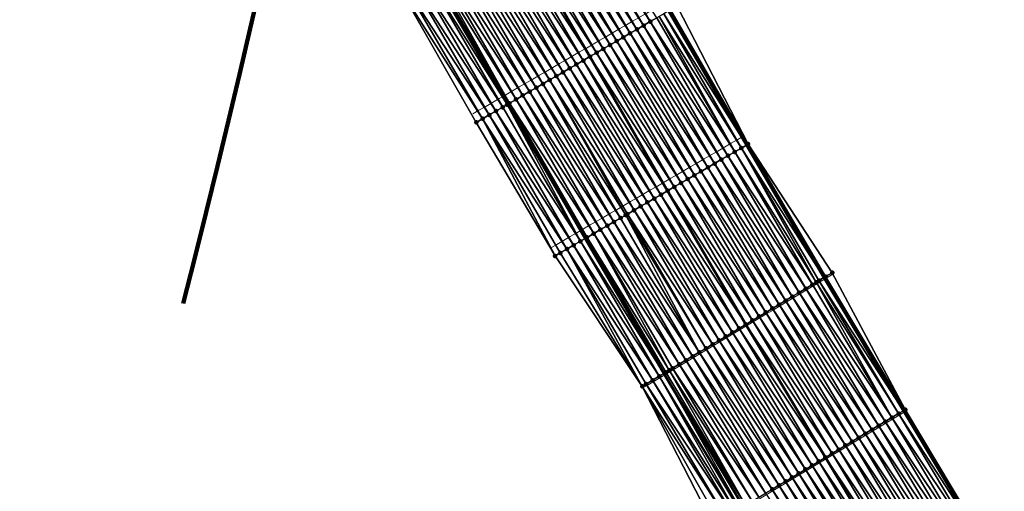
# Model space of a CAD drawing. Header units: feet. Extents: x 2007189 to 2022806, y 818621 to 837694.
# Tile 50 of 256: x 2013752 to 2013879, y 822150 to 822211. Entities that reach past the tile are written whole.
import ezdxf

# ---------------------------------------------------------------- set-up
doc = ezdxf.new("R2010")
doc.units = ezdxf.units.FT
doc.header["$MEASUREMENT"] = 0
for name, color, linetype, lineweight in [('EP_Travel Lane', 172, 'Continuous', 53), ('Notes', 102, 'Continuous', 100), ('Road Shots', 141, 'Continuous', 100), ('Road X-Section', 40, 'Continuous', 13), ('STRIPING', 60, 'Continuous', 53)]:
    doc.layers.add(name, color=color, linetype=linetype, lineweight=lineweight)
doc.layers.add('I-77-MM17-21_SB-Surface-Border', color=7, linetype='Continuous')
doc.layers.add('I-77-MM17-21_SB-Surface-TIN', color=7, linetype='Continuous')

msp = doc.modelspace()

# ---------------------------------------------------------------- linework, layer by layer
at = {"layer": 'EP_Travel Lane'}
for points in [[(2013776.09, 822315.85, 279.3), (2013785.92, 822298.47, 279.07), (2013795.77, 822281.06, 278.83), (2013805.59, 822263.91, 278.59), (2013815.74, 822246.68, 278.32), (2013825.88, 822229.44, 278.09), (2013835.97, 822212.07, 277.84), (2013846, 822194.76, 277.6), (2013856, 822177.67, 277.39), (2013866.26, 822160.5, 277.17), (2013876.53, 822143.34, 276.95), (2013886.83, 822126.27, 276.75), (2013897.18, 822109.16, 276.53), (2013907.5, 822092.23, 276.3), (2013918.06, 822075.24, 276.1), (2013928.61, 822058.25, 275.9), (2013939.14, 822041.19, 275.72), (2013949.63, 822024.16, 275.51), (2013960.09, 822007.25, 275.31), (2013970.72, 821990.31, 275.12), (2013981.35, 821973.36, 274.92), (2013992.04, 821956.65, 274.72), (2014002.85, 821939.82, 274.52)], [(2013755.18, 822304.07, 279.98), (2013765.04, 822286.64, 279.75), (2013774.89, 822269.24, 279.5), (2013784.92, 822251.73, 279.24), (2013795.06, 822234.49, 278.99), (2013805.19, 822217.25, 278.76), (2013815.2, 822200.03, 278.57), (2013825.23, 822182.72, 278.35), (2013835.38, 822165.32, 278.11), (2013845.59, 822148.13, 277.9), (2013855.8, 822130.93, 277.67), (2013866.15, 822113.76, 277.45), (2013876.5, 822096.65, 277.21), (2013886.97, 822079.46, 277.03), (2013897.53, 822062.48, 276.83), (2013908.08, 822045.49, 276.63), (2013918.56, 822028.5, 276.44), (2013929.05, 822011.48, 276.24), (2013939.62, 821994.4, 276.05), (2013950.25, 821977.46, 275.86), (2013960.87, 821960.51, 275.67), (2013971.72, 821943.57, 275.45), (2013982.53, 821926.75, 275.24)]]:
    msp.add_polyline3d(points, dxfattribs=at)
at = {"layer": 'I-77-MM17-21_SB-Surface-Border', "color": 3, "linetype": 'Continuous', "lineweight": -3}
for points in [[(2013776.32, 822315.97, 279.29), (2013787.88, 822299.58, 278.92), (2013796.46, 822281.45, 278.76), (2013806.68, 822264.55, 278.49), (2013816.82, 822247.32, 278.22), (2013827.83, 822230.59, 277.93), (2013837.07, 822212.7, 277.75), (2013846.23, 822194.89, 277.59), (2013857.08, 822178.31, 277.31), (2013866.49, 822160.64, 277.16), (2013876.76, 822143.48, 276.94), (2013887.91, 822126.93, 276.7), (2013898.26, 822109.81, 276.47), (2013909.42, 822093.42, 276.19), (2013919.13, 822075.91, 276.03), (2013930.53, 822059.45, 275.76), (2013941.07, 822042.37, 275.58), (2013951.55, 822025.34, 275.39), (2013962.01, 822008.45, 275.18), (2013971.79, 821990.98, 275.05), (2013981.57, 821973.5, 274.91), (2013992.26, 821956.79, 274.71), (2014003.08, 821939.97, 274.51)], [(2013968.43, 821941.45, 275.56), (2013957.58, 821958.44, 275.77), (2013946.45, 821975.07, 275.97), (2013936.1, 821992.19, 276.15), (2013925.03, 822009, 276.29), (2013915.37, 822026.54, 276.48), (2013903.98, 822042.94, 276.66), (2013893.3, 822059.85, 276.83), (2013882.79, 822076.86, 277.04), (2013872.13, 822094.01, 277.26), (2013861.66, 822111.04, 277.5), (2013852.34, 822128.86, 277.72), (2013841.73, 822145.81, 277.97), (2013832.58, 822163.64, 278.16), (2013821.34, 822180.47, 278.43), (2013811.18, 822197.69, 278.63), (2013801.33, 822214.98, 278.84), (2013791.22, 822232.23, 279.09), (2013781.25, 822249.57, 279.36), (2013771.44, 822267.28, 279.6), (2013763.97, 822286.03, 279.78), (2013752.3, 822302.44, 280.08)]]:
    msp.add_polyline3d(points, dxfattribs=at)
at = {"layer": 'I-77-MM17-21_SB-Surface-TIN', "color": 128, "linetype": 'Continuous', "lineweight": -3}
for points in [[(2013831.88, 822209.69, 278), (2013821.8, 822227.04, 278.23), (2013820.94, 822226.53, 278.26)], [(2013832.74, 822210.19, 277.97), (2013822.66, 822227.54, 278.2), (2013821.8, 822227.04, 278.23)], [(2013831.88, 822209.69, 278), (2013832.74, 822210.19, 277.97), (2013821.8, 822227.04, 278.23)], [(2013833.61, 822210.69, 277.94), (2013823.52, 822228.05, 278.17), (2013822.66, 822227.54, 278.2)], [(2013832.74, 822210.19, 277.97), (2013833.61, 822210.69, 277.94), (2013822.66, 822227.54, 278.2)], [(2013833.61, 822210.69, 277.94), (2013834.47, 822211.2, 277.91), (2013823.52, 822228.05, 278.17)], [(2013830.15, 822208.69, 278.06), (2013820.08, 822226.02, 278.29), (2013819.21, 822225.51, 278.32)], [(2013831.01, 822209.19, 278.03), (2013820.94, 822226.53, 278.26), (2013820.08, 822226.02, 278.29)], [(2013830.15, 822208.69, 278.06), (2013831.01, 822209.19, 278.03), (2013820.08, 822226.02, 278.29)], [(2013831.01, 822209.19, 278.03), (2013831.88, 822209.69, 278), (2013820.94, 822226.53, 278.26)], [(2013827.55, 822207.18, 278.15), (2013817.49, 822224.5, 278.37), (2013816.63, 822223.99, 278.4)], [(2013828.42, 822207.69, 278.12), (2013818.35, 822225.01, 278.34), (2013817.49, 822224.5, 278.37)], [(2013827.55, 822207.18, 278.15), (2013828.42, 822207.69, 278.12), (2013817.49, 822224.5, 278.37)], [(2013829.28, 822208.19, 278.09), (2013819.21, 822225.51, 278.32), (2013818.35, 822225.01, 278.34)], [(2013828.42, 822207.69, 278.12), (2013829.28, 822208.19, 278.09), (2013818.35, 822225.01, 278.34)], [(2013829.28, 822208.19, 278.09), (2013830.15, 822208.69, 278.06), (2013819.21, 822225.51, 278.32)], [(2013814.91, 822222.98, 278.46), (2013825.82, 822206.18, 278.2), (2013815.77, 822223.48, 278.42)], [(2013826.69, 822206.68, 278.18), (2013816.63, 822223.99, 278.4), (2013815.77, 822223.48, 278.42)], [(2013826.69, 822206.68, 278.18), (2013815.77, 822223.48, 278.42), (2013825.82, 822206.18, 278.2)], [(2013826.69, 822206.68, 278.18), (2013827.55, 822207.18, 278.15), (2013816.63, 822223.99, 278.4)], [(2013823.23, 822204.68, 278.3), (2013813.18, 822221.96, 278.52), (2013812.32, 822221.45, 278.55)], [(2013824.09, 822205.18, 278.27), (2013814.04, 822222.47, 278.49), (2013813.18, 822221.96, 278.52)], [(2013823.23, 822204.68, 278.3), (2013824.09, 822205.18, 278.27), (2013813.18, 822221.96, 278.52)], [(2013824.96, 822205.68, 278.23), (2013814.91, 822222.98, 278.46), (2013814.04, 822222.47, 278.49)], [(2013824.09, 822205.18, 278.27), (2013824.96, 822205.68, 278.23), (2013814.04, 822222.47, 278.49)], [(2013824.96, 822205.68, 278.23), (2013825.82, 822206.18, 278.2), (2013814.91, 822222.98, 278.46)], [(2013821.5, 822203.67, 278.36), (2013811.46, 822220.95, 278.57), (2013810.6, 822220.44, 278.61)], [(2013822.36, 822204.17, 278.33), (2013812.32, 822221.45, 278.55), (2013811.46, 822220.95, 278.57)], [(2013821.5, 822203.67, 278.36), (2013822.36, 822204.17, 278.33), (2013811.46, 822220.95, 278.57)], [(2013822.36, 822204.17, 278.33), (2013823.23, 822204.68, 278.3), (2013812.32, 822221.45, 278.55)], [(2013818.9, 822202.17, 278.45), (2013808.87, 822219.42, 278.66), (2013808.01, 822218.92, 278.69)], [(2013819.77, 822202.67, 278.42), (2013809.74, 822219.93, 278.64), (2013808.87, 822219.42, 278.66)], [(2013818.9, 822202.17, 278.45), (2013819.77, 822202.67, 278.42), (2013808.87, 822219.42, 278.66)], [(2013820.63, 822203.17, 278.39), (2013810.6, 822220.44, 278.61), (2013809.74, 822219.93, 278.64)], [(2013819.77, 822202.67, 278.42), (2013820.63, 822203.17, 278.39), (2013809.74, 822219.93, 278.64)], [(2013820.63, 822203.17, 278.39), (2013821.5, 822203.67, 278.36), (2013810.6, 822220.44, 278.61)], [(2013817.17, 822201.17, 278.5), (2013807.15, 822218.41, 278.71), (2013806.29, 822217.9, 278.74)], [(2013818.04, 822201.67, 278.47), (2013808.01, 822218.92, 278.69), (2013807.15, 822218.41, 278.71)], [(2013817.17, 822201.17, 278.5), (2013818.04, 822201.67, 278.47), (2013807.15, 822218.41, 278.71)], [(2013818.04, 822201.67, 278.47), (2013818.9, 822202.17, 278.45), (2013808.01, 822218.92, 278.69)], [(2013814.58, 822199.66, 278.58), (2013804.57, 822216.89, 278.77), (2013803.7, 822216.38, 278.79)], [(2013815.15, 822199.99, 278.57), (2013805.19, 822217.25, 278.76), (2013804.57, 822216.89, 278.77)], [(2013814.58, 822199.66, 278.58), (2013815.15, 822199.99, 278.57), (2013804.57, 822216.89, 278.77)], [(2013815.44, 822200.16, 278.56), (2013805.43, 822217.39, 278.75), (2013805.19, 822217.25, 278.76)], [(2013815.44, 822200.16, 278.56), (2013805.19, 822217.25, 278.76), (2013815.2, 822200.03, 278.57)], [(2013815.15, 822199.99, 278.57), (2013815.2, 822200.03, 278.57), (2013805.19, 822217.25, 278.76)], [(2013815.44, 822200.16, 278.56), (2013805.74, 822217.58, 278.75), (2013805.43, 822217.39, 278.75)], [(2013816.31, 822200.66, 278.53), (2013806.29, 822217.9, 278.74), (2013805.74, 822217.58, 278.75)], [(2013815.44, 822200.16, 278.56), (2013816.31, 822200.66, 278.53), (2013805.74, 822217.58, 278.75)], [(2013816.31, 822200.66, 278.53), (2013817.17, 822201.17, 278.5), (2013806.29, 822217.9, 278.74)], [(2013812.84, 822198.66, 278.6), (2013802.84, 822215.87, 278.81), (2013801.98, 822215.36, 278.82)], [(2013813.71, 822199.16, 278.59), (2013803.7, 822216.38, 278.79), (2013802.84, 822215.87, 278.81)], [(2013812.84, 822198.66, 278.6), (2013813.71, 822199.16, 278.59), (2013802.84, 822215.87, 278.81)], [(2013813.71, 822199.16, 278.59), (2013814.58, 822199.66, 278.58), (2013803.7, 822216.38, 278.79)], [(2013811.98, 822198.16, 278.61), (2013801.98, 822215.36, 278.82), (2013801.33, 822214.98, 278.84)], [(2013811.18, 822197.69, 278.63), (2013811.98, 822198.16, 278.61), (2013801.33, 822214.98, 278.84)], [(2013811.98, 822198.16, 278.61), (2013812.84, 822198.66, 278.6), (2013801.98, 822215.36, 278.82)], [(2013845.36, 822194.39, 277.65), (2013835.34, 822211.7, 277.88), (2013834.76, 822211.36, 277.9)], [(2013835.34, 822211.7, 277.88), (2013846, 822194.76, 277.6), (2013835.97, 822212.07, 277.84)], [(2013845.36, 822194.39, 277.65), (2013846, 822194.76, 277.6), (2013835.34, 822211.7, 277.88)], [(2013846.23, 822194.89, 277.59), (2013836.2, 822212.2, 277.83), (2013835.97, 822212.07, 277.84)], [(2013846.23, 822194.89, 277.59), (2013835.97, 822212.07, 277.84), (2013846, 822194.76, 277.6)], [(2013846.23, 822194.89, 277.59), (2013837.07, 822212.7, 277.75), (2013836.2, 822212.2, 277.83)], [(2013843.63, 822193.39, 277.71), (2013833.61, 822210.69, 277.94), (2013832.74, 822210.19, 277.97)], [(2013844.5, 822193.89, 277.68), (2013834.47, 822211.2, 277.91), (2013833.61, 822210.69, 277.94)], [(2013843.63, 822193.39, 277.71), (2013844.5, 822193.89, 277.68), (2013833.61, 822210.69, 277.94)], [(2013844.5, 822193.89, 277.68), (2013834.76, 822211.36, 277.9), (2013834.47, 822211.2, 277.91)], [(2013844.5, 822193.89, 277.68), (2013845.36, 822194.39, 277.65), (2013834.76, 822211.36, 277.9)], [(2013841.04, 822191.88, 277.8), (2013831.01, 822209.19, 278.03), (2013830.15, 822208.69, 278.06)], [(2013841.9, 822192.39, 277.77), (2013831.88, 822209.69, 278), (2013831.01, 822209.19, 278.03)], [(2013841.04, 822191.88, 277.8), (2013841.9, 822192.39, 277.77), (2013831.01, 822209.19, 278.03)], [(2013842.77, 822192.89, 277.74), (2013832.74, 822210.19, 277.97), (2013831.88, 822209.69, 278)], [(2013841.9, 822192.39, 277.77), (2013842.77, 822192.89, 277.74), (2013831.88, 822209.69, 278)], [(2013842.77, 822192.89, 277.74), (2013843.63, 822193.39, 277.71), (2013832.74, 822210.19, 277.97)], [(2013839.31, 822190.88, 277.86), (2013829.28, 822208.19, 278.09), (2013828.42, 822207.69, 278.12)], [(2013840.17, 822191.38, 277.83), (2013830.15, 822208.69, 278.06), (2013829.28, 822208.19, 278.09)], [(2013839.31, 822190.88, 277.86), (2013840.17, 822191.38, 277.83), (2013829.28, 822208.19, 278.09)], [(2013840.17, 822191.38, 277.83), (2013841.04, 822191.88, 277.8), (2013830.15, 822208.69, 278.06)], [(2013836.71, 822189.38, 277.95), (2013826.69, 822206.68, 278.18), (2013825.82, 822206.18, 278.2)], [(2013837.58, 822189.88, 277.92), (2013827.55, 822207.18, 278.15), (2013826.69, 822206.68, 278.18)], [(2013836.71, 822189.38, 277.95), (2013837.58, 822189.88, 277.92), (2013826.69, 822206.68, 278.18)], [(2013838.44, 822190.38, 277.89), (2013828.42, 822207.69, 278.12), (2013827.55, 822207.18, 278.15)], [(2013837.58, 822189.88, 277.92), (2013838.44, 822190.38, 277.89), (2013827.55, 822207.18, 278.15)], [(2013838.44, 822190.38, 277.89), (2013839.31, 822190.88, 277.86), (2013828.42, 822207.69, 278.12)], [(2013834.98, 822188.37, 278.01), (2013824.96, 822205.68, 278.23), (2013824.09, 822205.18, 278.27)], [(2013824.96, 822205.68, 278.23), (2013835.85, 822188.88, 277.98), (2013825.82, 822206.18, 278.2)], [(2013834.98, 822188.37, 278.01), (2013835.85, 822188.88, 277.98), (2013824.96, 822205.68, 278.23)], [(2013836.71, 822189.38, 277.95), (2013825.82, 822206.18, 278.2), (2013835.85, 822188.88, 277.98)], [(2013832.39, 822186.87, 278.1), (2013822.36, 822204.17, 278.33), (2013821.5, 822203.67, 278.36)], [(2013833.25, 822187.37, 278.07), (2013823.23, 822204.68, 278.3), (2013822.36, 822204.17, 278.33)], [(2013832.39, 822186.87, 278.1), (2013833.25, 822187.37, 278.07), (2013822.36, 822204.17, 278.33)], [(2013834.12, 822187.87, 278.04), (2013824.09, 822205.18, 278.27), (2013823.23, 822204.68, 278.3)], [(2013833.25, 822187.37, 278.07), (2013834.12, 822187.87, 278.04), (2013823.23, 822204.68, 278.3)], [(2013834.12, 822187.87, 278.04), (2013834.98, 822188.37, 278.01), (2013824.09, 822205.18, 278.27)], [(2013830.44, 822185.74, 278.18), (2013820.63, 822203.17, 278.39), (2013819.77, 822202.67, 278.42)], [(2013831.52, 822186.37, 278.14), (2013821.5, 822203.67, 278.36), (2013820.63, 822203.17, 278.39)], [(2013830.44, 822185.74, 278.18), (2013830.66, 822185.87, 278.17), (2013820.63, 822203.17, 278.39)], [(2013830.66, 822185.87, 278.17), (2013831.52, 822186.37, 278.14), (2013820.63, 822203.17, 278.39)], [(2013831.52, 822186.37, 278.14), (2013832.39, 822186.87, 278.1), (2013821.5, 822203.67, 278.36)], [(2013828.06, 822184.36, 278.26), (2013818.04, 822201.67, 278.47), (2013817.17, 822201.17, 278.5)], [(2013828.92, 822184.86, 278.23), (2013818.9, 822202.17, 278.45), (2013818.04, 822201.67, 278.47)], [(2013828.06, 822184.36, 278.26), (2013828.92, 822184.86, 278.23), (2013818.04, 822201.67, 278.47)], [(2013829.79, 822185.36, 278.2), (2013819.77, 822202.67, 278.42), (2013818.9, 822202.17, 278.45)], [(2013828.92, 822184.86, 278.23), (2013829.79, 822185.36, 278.2), (2013818.9, 822202.17, 278.45)], [(2013829.79, 822185.36, 278.2), (2013830.44, 822185.74, 278.18), (2013819.77, 822202.67, 278.42)], [(2013826.33, 822183.36, 278.32), (2013816.31, 822200.66, 278.53), (2013815.44, 822200.16, 278.56)], [(2013827.19, 822183.86, 278.29), (2013817.17, 822201.17, 278.5), (2013816.31, 822200.66, 278.53)], [(2013826.33, 822183.36, 278.32), (2013827.19, 822183.86, 278.29), (2013816.31, 822200.66, 278.53)], [(2013827.19, 822183.86, 278.29), (2013828.06, 822184.36, 278.26), (2013817.17, 822201.17, 278.5)], [(2013823.73, 822181.85, 278.38), (2013813.71, 822199.16, 278.59), (2013812.84, 822198.66, 278.6)], [(2013824.6, 822182.36, 278.36), (2013814.58, 822199.66, 278.58), (2013813.71, 822199.16, 278.59)], [(2013823.73, 822181.85, 278.38), (2013824.6, 822182.36, 278.36), (2013813.71, 822199.16, 278.59)], [(2013824.6, 822182.36, 278.36), (2013815.15, 822199.99, 278.57), (2013814.58, 822199.66, 278.58)], [(2013815.15, 822199.99, 278.57), (2013825.23, 822182.72, 278.35), (2013815.2, 822200.03, 278.57)], [(2013824.6, 822182.36, 278.36), (2013825.23, 822182.72, 278.35), (2013815.15, 822199.99, 278.57)], [(2013825.34, 822182.78, 278.35), (2013815.44, 822200.16, 278.56), (2013815.2, 822200.03, 278.57)], [(2013825.34, 822182.78, 278.35), (2013815.2, 822200.03, 278.57), (2013825.23, 822182.72, 278.35)], [(2013825.34, 822182.78, 278.35), (2013825.46, 822182.86, 278.34), (2013815.44, 822200.16, 278.56)], [(2013825.46, 822182.86, 278.34), (2013826.33, 822183.36, 278.32), (2013815.44, 822200.16, 278.56)], [(2013821.34, 822180.47, 278.43), (2013811.98, 822198.16, 278.61), (2013811.18, 822197.69, 278.63)], [(2013822.87, 822181.35, 278.4), (2013812.84, 822198.66, 278.6), (2013811.98, 822198.16, 278.61)], [(2013821.34, 822180.47, 278.43), (2013822, 822180.85, 278.41), (2013811.98, 822198.16, 278.61)], [(2013822, 822180.85, 278.41), (2013822.87, 822181.35, 278.4), (2013811.98, 822198.16, 278.61)], [(2013822.87, 822181.35, 278.4), (2013823.73, 822181.85, 278.38), (2013812.84, 822198.66, 278.6)], [(2013854.51, 822176.77, 277.46), (2013844.5, 822193.89, 277.68), (2013843.63, 822193.39, 277.71)], [(2013855.01, 822177.07, 277.44), (2013845.36, 822194.39, 277.65), (2013844.5, 822193.89, 277.68)], [(2013854.51, 822176.77, 277.46), (2013855.01, 822177.07, 277.44), (2013844.5, 822193.89, 277.68)], [(2013845.36, 822194.39, 277.65), (2013856, 822177.67, 277.39), (2013846, 822194.76, 277.6)], [(2013855.36, 822177.29, 277.43), (2013856, 822177.67, 277.39), (2013845.36, 822194.39, 277.65)], [(2013855.01, 822177.07, 277.44), (2013855.36, 822177.29, 277.43), (2013845.36, 822194.39, 277.65)], [(2013856.22, 822177.8, 277.38), (2013846.23, 822194.89, 277.59), (2013846, 822194.76, 277.6)], [(2013856.22, 822177.8, 277.38), (2013846, 822194.76, 277.6), (2013856, 822177.67, 277.39)], [(2013856.22, 822177.8, 277.38), (2013857.08, 822178.31, 277.31), (2013846.23, 822194.89, 277.59)], [(2013852.79, 822175.75, 277.52), (2013842.77, 822192.89, 277.74), (2013841.9, 822192.39, 277.77)], [(2013853.65, 822176.26, 277.49), (2013843.63, 822193.39, 277.71), (2013842.77, 822192.89, 277.74)], [(2013852.79, 822175.75, 277.52), (2013853.65, 822176.26, 277.49), (2013842.77, 822192.89, 277.74)], [(2013853.65, 822176.26, 277.49), (2013854.51, 822176.77, 277.46), (2013843.63, 822193.39, 277.71)], [(2013850.22, 822174.2, 277.61), (2013840.17, 822191.38, 277.83), (2013839.31, 822190.88, 277.86)], [(2013851.07, 822174.72, 277.58), (2013841.04, 822191.88, 277.8), (2013840.17, 822191.38, 277.83)], [(2013850.22, 822174.2, 277.61), (2013851.07, 822174.72, 277.58), (2013840.17, 822191.38, 277.83)], [(2013851.93, 822175.23, 277.55), (2013841.9, 822192.39, 277.77), (2013841.04, 822191.88, 277.8)], [(2013851.07, 822174.72, 277.58), (2013851.93, 822175.23, 277.55), (2013841.04, 822191.88, 277.8)], [(2013851.93, 822175.23, 277.55), (2013852.79, 822175.75, 277.52), (2013841.9, 822192.39, 277.77)], [(2013848.5, 822173.18, 277.67), (2013838.44, 822190.38, 277.89), (2013837.58, 822189.88, 277.92)], [(2013849.36, 822173.69, 277.64), (2013839.31, 822190.88, 277.86), (2013838.44, 822190.38, 277.89)], [(2013848.5, 822173.18, 277.67), (2013849.36, 822173.69, 277.64), (2013838.44, 822190.38, 277.89)], [(2013849.36, 822173.69, 277.64), (2013850.22, 822174.2, 277.61), (2013839.31, 822190.88, 277.86)], [(2013834.98, 822188.37, 278.01), (2013845.93, 822171.64, 277.75), (2013835.85, 822188.88, 277.98)], [(2013846.78, 822172.15, 277.73), (2013836.71, 822189.38, 277.95), (2013835.85, 822188.88, 277.98)], [(2013846.78, 822172.15, 277.73), (2013835.85, 822188.88, 277.98), (2013845.93, 822171.64, 277.75)], [(2013847.64, 822172.66, 277.7), (2013837.58, 822189.88, 277.92), (2013836.71, 822189.38, 277.95)], [(2013846.78, 822172.15, 277.73), (2013847.64, 822172.66, 277.7), (2013836.71, 822189.38, 277.95)], [(2013847.64, 822172.66, 277.7), (2013848.5, 822173.18, 277.67), (2013837.58, 822189.88, 277.92)], [(2013844.21, 822170.61, 277.82), (2013834.12, 822187.87, 278.04), (2013833.25, 822187.37, 278.07)], [(2013845.07, 822171.12, 277.78), (2013834.98, 822188.37, 278.01), (2013834.12, 822187.87, 278.04)], [(2013844.21, 822170.61, 277.82), (2013845.07, 822171.12, 277.78), (2013834.12, 822187.87, 278.04)], [(2013845.07, 822171.12, 277.78), (2013845.93, 822171.64, 277.75), (2013834.98, 822188.37, 278.01)], [(2013841.64, 822169.07, 277.91), (2013831.52, 822186.37, 278.14), (2013830.66, 822185.87, 278.17)], [(2013842.49, 822169.58, 277.88), (2013832.39, 822186.87, 278.1), (2013831.52, 822186.37, 278.14)], [(2013841.64, 822169.07, 277.91), (2013842.49, 822169.58, 277.88), (2013831.52, 822186.37, 278.14)], [(2013843.35, 822170.09, 277.85), (2013833.25, 822187.37, 278.07), (2013832.39, 822186.87, 278.1)], [(2013842.49, 822169.58, 277.88), (2013843.35, 822170.09, 277.85), (2013832.39, 822186.87, 278.1)], [(2013843.35, 822170.09, 277.85), (2013844.21, 822170.61, 277.82), (2013833.25, 822187.37, 278.07)], [(2013839.92, 822168.04, 277.97), (2013829.79, 822185.36, 278.2), (2013828.92, 822184.86, 278.23)], [(2013839.92, 822168.04, 277.97), (2013830.44, 822185.74, 278.18), (2013829.79, 822185.36, 278.2)], [(2013840.78, 822168.55, 277.94), (2013830.66, 822185.87, 278.17), (2013830.44, 822185.74, 278.18)], [(2013839.92, 822168.04, 277.97), (2013840.78, 822168.55, 277.94), (2013830.44, 822185.74, 278.18)], [(2013840.78, 822168.55, 277.94), (2013841.64, 822169.07, 277.91), (2013830.66, 822185.87, 278.17)], [(2013837.35, 822166.5, 278.05), (2013827.19, 822183.86, 278.29), (2013826.33, 822183.36, 278.32)], [(2013838.2, 822167.01, 278.03), (2013828.06, 822184.36, 278.26), (2013827.19, 822183.86, 278.29)], [(2013837.35, 822166.5, 278.05), (2013838.2, 822167.01, 278.03), (2013827.19, 822183.86, 278.29)], [(2013839.06, 822167.53, 278), (2013828.92, 822184.86, 278.23), (2013828.06, 822184.36, 278.26)], [(2013838.2, 822167.01, 278.03), (2013839.06, 822167.53, 278), (2013828.06, 822184.36, 278.26)], [(2013839.06, 822167.53, 278), (2013839.92, 822168.04, 277.97), (2013828.92, 822184.86, 278.23)], [(2013824.6, 822182.36, 278.36), (2013835.38, 822165.32, 278.11), (2013825.23, 822182.72, 278.35)], [(2013835.63, 822165.47, 278.1), (2013825.34, 822182.78, 278.35), (2013825.23, 822182.72, 278.35)], [(2013835.63, 822165.47, 278.1), (2013825.23, 822182.72, 278.35), (2013835.38, 822165.32, 278.11)], [(2013835.63, 822165.47, 278.1), (2013825.46, 822182.86, 278.34), (2013825.34, 822182.78, 278.35)], [(2013836.06, 822165.73, 278.09), (2013826.33, 822183.36, 278.32), (2013825.46, 822182.86, 278.34)], [(2013835.63, 822165.47, 278.1), (2013836.06, 822165.73, 278.09), (2013825.46, 822182.86, 278.34)], [(2013836.06, 822165.73, 278.09), (2013836.49, 822165.98, 278.08), (2013826.33, 822183.36, 278.32)], [(2013836.49, 822165.98, 278.08), (2013837.35, 822166.5, 278.05), (2013826.33, 822183.36, 278.32)], [(2013832.58, 822163.64, 278.16), (2013822.87, 822181.35, 278.4), (2013822, 822180.85, 278.41)], [(2013833.91, 822164.44, 278.13), (2013823.73, 822181.85, 278.38), (2013822.87, 822181.35, 278.4)], [(2013832.58, 822163.64, 278.16), (2013833.06, 822163.93, 278.15), (2013822.87, 822181.35, 278.4)], [(2013833.06, 822163.93, 278.15), (2013833.91, 822164.44, 278.13), (2013822.87, 822181.35, 278.4)], [(2013834.77, 822164.96, 278.12), (2013824.6, 822182.36, 278.36), (2013823.73, 822181.85, 278.38)], [(2013833.91, 822164.44, 278.13), (2013834.77, 822164.96, 278.12), (2013823.73, 822181.85, 278.38)], [(2013834.77, 822164.96, 278.12), (2013835.38, 822165.32, 278.11), (2013824.6, 822182.36, 278.36)], [(2013832.58, 822163.64, 278.16), (2013822, 822180.85, 278.41), (2013821.34, 822180.47, 278.43)], [(2013855.36, 822177.29, 277.43), (2013866.26, 822160.5, 277.17), (2013856, 822177.67, 277.39)], [(2013866.49, 822160.64, 277.16), (2013856.22, 822177.8, 277.38), (2013856, 822177.67, 277.39)], [(2013866.49, 822160.64, 277.16), (2013856, 822177.67, 277.39), (2013866.26, 822160.5, 277.17)], [(2013866.49, 822160.64, 277.16), (2013857.08, 822178.31, 277.31), (2013856.22, 822177.8, 277.38)], [(2013863.92, 822159.1, 277.26), (2013853.65, 822176.26, 277.49), (2013852.79, 822175.75, 277.52)], [(2013864.77, 822159.61, 277.23), (2013854.51, 822176.77, 277.46), (2013853.65, 822176.26, 277.49)], [(2013863.92, 822159.1, 277.26), (2013864.77, 822159.61, 277.23), (2013853.65, 822176.26, 277.49)], [(2013864.77, 822159.61, 277.23), (2013855.01, 822177.07, 277.44), (2013854.51, 822176.77, 277.46)], [(2013865.63, 822160.13, 277.2), (2013855.36, 822177.29, 277.43), (2013855.01, 822177.07, 277.44)], [(2013864.77, 822159.61, 277.23), (2013865.63, 822160.13, 277.2), (2013855.01, 822177.07, 277.44)], [(2013865.63, 822160.13, 277.2), (2013866.26, 822160.5, 277.17), (2013855.36, 822177.29, 277.43)], [(2013862.2, 822158.07, 277.32), (2013851.93, 822175.23, 277.55), (2013851.07, 822174.72, 277.58)], [(2013863.06, 822158.58, 277.29), (2013852.79, 822175.75, 277.52), (2013851.93, 822175.23, 277.55)], [(2013862.2, 822158.07, 277.32), (2013863.06, 822158.58, 277.29), (2013851.93, 822175.23, 277.55)], [(2013863.06, 822158.58, 277.29), (2013863.92, 822159.1, 277.26), (2013852.79, 822175.75, 277.52)], [(2013859.63, 822156.53, 277.41), (2013849.36, 822173.69, 277.64), (2013848.5, 822173.18, 277.67)], [(2013860.48, 822157.04, 277.38), (2013850.22, 822174.2, 277.61), (2013849.36, 822173.69, 277.64)], [(2013859.63, 822156.53, 277.41), (2013860.48, 822157.04, 277.38), (2013849.36, 822173.69, 277.64)], [(2013861.34, 822157.56, 277.35), (2013851.07, 822174.72, 277.58), (2013850.22, 822174.2, 277.61)], [(2013860.48, 822157.04, 277.38), (2013861.34, 822157.56, 277.35), (2013850.22, 822174.2, 277.61)], [(2013861.34, 822157.56, 277.35), (2013862.2, 822158.07, 277.32), (2013851.07, 822174.72, 277.58)], [(2013857.91, 822155.5, 277.47), (2013847.64, 822172.66, 277.7), (2013846.78, 822172.15, 277.73)], [(2013858.77, 822156.02, 277.44), (2013848.5, 822173.18, 277.67), (2013847.64, 822172.66, 277.7)], [(2013857.91, 822155.5, 277.47), (2013858.77, 822156.02, 277.44), (2013847.64, 822172.66, 277.7)], [(2013858.77, 822156.02, 277.44), (2013859.63, 822156.53, 277.41), (2013848.5, 822173.18, 277.67)], [(2013855.34, 822153.96, 277.55), (2013845.07, 822171.12, 277.78), (2013844.21, 822170.61, 277.82)], [(2013845.07, 822171.12, 277.78), (2013856.19, 822154.47, 277.52), (2013845.93, 822171.64, 277.75)], [(2013855.34, 822153.96, 277.55), (2013856.19, 822154.47, 277.52), (2013845.07, 822171.12, 277.78)], [(2013857.05, 822154.99, 277.5), (2013846.78, 822172.15, 277.73), (2013845.93, 822171.64, 277.75)], [(2013857.05, 822154.99, 277.5), (2013845.93, 822171.64, 277.75), (2013856.19, 822154.47, 277.52)], [(2013857.05, 822154.99, 277.5), (2013857.91, 822155.5, 277.47), (2013846.78, 822172.15, 277.73)], [(2013853.62, 822152.93, 277.62), (2013843.35, 822170.09, 277.85), (2013842.49, 822169.58, 277.88)], [(2013854.48, 822153.45, 277.59), (2013844.21, 822170.61, 277.82), (2013843.35, 822170.09, 277.85)], [(2013853.62, 822152.93, 277.62), (2013854.48, 822153.45, 277.59), (2013843.35, 822170.09, 277.85)], [(2013854.48, 822153.45, 277.59), (2013855.34, 822153.96, 277.55), (2013844.21, 822170.61, 277.82)], [(2013851.05, 822151.39, 277.71), (2013840.78, 822168.55, 277.94), (2013839.92, 822168.04, 277.97)], [(2013851.9, 822151.91, 277.68), (2013841.64, 822169.07, 277.91), (2013840.78, 822168.55, 277.94)], [(2013851.05, 822151.39, 277.71), (2013851.9, 822151.91, 277.68), (2013840.78, 822168.55, 277.94)], [(2013852.76, 822152.42, 277.65), (2013842.49, 822169.58, 277.88), (2013841.64, 822169.07, 277.91)], [(2013851.9, 822151.91, 277.68), (2013852.76, 822152.42, 277.65), (2013841.64, 822169.07, 277.91)], [(2013852.76, 822152.42, 277.65), (2013853.62, 822152.93, 277.62), (2013842.49, 822169.58, 277.88)], [(2013849.33, 822150.36, 277.77), (2013839.06, 822167.53, 278), (2013838.2, 822167.01, 278.03)], [(2013850.19, 822150.88, 277.74), (2013839.92, 822168.04, 277.97), (2013839.06, 822167.53, 278)], [(2013849.33, 822150.36, 277.77), (2013850.19, 822150.88, 277.74), (2013839.06, 822167.53, 278)], [(2013850.19, 822150.88, 277.74), (2013851.05, 822151.39, 277.71), (2013839.92, 822168.04, 277.97)], [(2013846.76, 822148.82, 277.86), (2013836.49, 822165.98, 278.08), (2013836.06, 822165.73, 278.09)], [(2013847.61, 822149.34, 277.83), (2013837.35, 822166.5, 278.05), (2013836.49, 822165.98, 278.08)], [(2013846.76, 822148.82, 277.86), (2013847.61, 822149.34, 277.83), (2013836.49, 822165.98, 278.08)], [(2013848.47, 822149.85, 277.8), (2013838.2, 822167.01, 278.03), (2013837.35, 822166.5, 278.05)], [(2013847.61, 822149.34, 277.83), (2013848.47, 822149.85, 277.8), (2013837.35, 822166.5, 278.05)], [(2013848.47, 822149.85, 277.8), (2013849.33, 822150.36, 277.77), (2013838.2, 822167.01, 278.03)], [(2013844.6, 822147.53, 277.94), (2013834.77, 822164.96, 278.12), (2013833.91, 822164.44, 278.13)], [(2013845.17, 822147.88, 277.92), (2013835.38, 822165.32, 278.11), (2013834.77, 822164.96, 278.12)], [(2013844.6, 822147.53, 277.94), (2013845.04, 822147.8, 277.92), (2013834.77, 822164.96, 278.12)], [(2013845.04, 822147.8, 277.92), (2013845.17, 822147.88, 277.92), (2013834.77, 822164.96, 278.12)], [(2013845.9, 822148.31, 277.89), (2013835.63, 822165.47, 278.1), (2013835.38, 822165.32, 278.11)], [(2013845.9, 822148.31, 277.89), (2013835.38, 822165.32, 278.11), (2013845.59, 822148.13, 277.9)], [(2013845.17, 822147.88, 277.92), (2013845.59, 822148.13, 277.9), (2013835.38, 822165.32, 278.11)], [(2013845.9, 822148.31, 277.89), (2013836.06, 822165.73, 278.09), (2013835.63, 822165.47, 278.1)], [(2013845.9, 822148.31, 277.89), (2013846.76, 822148.82, 277.86), (2013836.06, 822165.73, 278.09)], [(2013843.32, 822146.77, 277.95), (2013833.06, 822163.93, 278.15), (2013832.58, 822163.64, 278.16)], [(2013841.73, 822145.81, 277.97), (2013842.47, 822146.26, 277.96), (2013832.58, 822163.64, 278.16)], [(2013842.47, 822146.26, 277.96), (2013843.32, 822146.77, 277.95), (2013832.58, 822163.64, 278.16)], [(2013844.18, 822147.28, 277.94), (2013833.91, 822164.44, 278.13), (2013833.06, 822163.93, 278.15)], [(2013843.32, 822146.77, 277.95), (2013844.18, 822147.28, 277.94), (2013833.06, 822163.93, 278.15)], [(2013844.18, 822147.28, 277.94), (2013844.6, 822147.53, 277.94), (2013833.91, 822164.44, 278.13)], [(2013875.04, 822142.45, 277.02), (2013864.77, 822159.61, 277.23), (2013863.92, 822159.1, 277.26)], [(2013875.9, 822142.96, 276.99), (2013865.63, 822160.13, 277.2), (2013864.77, 822159.61, 277.23)], [(2013875.04, 822142.45, 277.02), (2013875.9, 822142.96, 276.99), (2013864.77, 822159.61, 277.23)], [(2013865.63, 822160.13, 277.2), (2013876.53, 822143.34, 276.95), (2013866.26, 822160.5, 277.17)], [(2013875.9, 822142.96, 276.99), (2013876.53, 822143.34, 276.95), (2013865.63, 822160.13, 277.2)], [(2013876.76, 822143.48, 276.94), (2013866.49, 822160.64, 277.16), (2013866.26, 822160.5, 277.17)], [(2013876.76, 822143.48, 276.94), (2013866.26, 822160.5, 277.17), (2013876.53, 822143.34, 276.95)], [(2013873.33, 822141.42, 277.07), (2013863.06, 822158.58, 277.29), (2013862.2, 822158.07, 277.32)], [(2013874.18, 822141.94, 277.04), (2013863.92, 822159.1, 277.26), (2013863.06, 822158.58, 277.29)], [(2013873.33, 822141.42, 277.07), (2013874.18, 822141.94, 277.04), (2013863.06, 822158.58, 277.29)], [(2013874.18, 822141.94, 277.04), (2013875.04, 822142.45, 277.02), (2013863.92, 822159.1, 277.26)], [(2013870.75, 822139.88, 277.16), (2013860.48, 822157.04, 277.38), (2013859.63, 822156.53, 277.41)], [(2013871.61, 822140.4, 277.13), (2013861.34, 822157.56, 277.35), (2013860.48, 822157.04, 277.38)], [(2013870.75, 822139.88, 277.16), (2013871.61, 822140.4, 277.13), (2013860.48, 822157.04, 277.38)], [(2013872.47, 822140.91, 277.1), (2013862.2, 822158.07, 277.32), (2013861.34, 822157.56, 277.35)], [(2013871.61, 822140.4, 277.13), (2013872.47, 822140.91, 277.1), (2013861.34, 822157.56, 277.35)], [(2013872.47, 822140.91, 277.1), (2013873.33, 822141.42, 277.07), (2013862.2, 822158.07, 277.32)], [(2013869.04, 822138.85, 277.22), (2013858.77, 822156.02, 277.44), (2013857.91, 822155.5, 277.47)], [(2013869.89, 822139.37, 277.19), (2013859.63, 822156.53, 277.41), (2013858.77, 822156.02, 277.44)], [(2013869.04, 822138.85, 277.22), (2013869.89, 822139.37, 277.19), (2013858.77, 822156.02, 277.44)], [(2013869.89, 822139.37, 277.19), (2013870.75, 822139.88, 277.16), (2013859.63, 822156.53, 277.41)], [(2013855.34, 822153.96, 277.55), (2013866.46, 822137.31, 277.3), (2013856.19, 822154.47, 277.52)], [(2013867.32, 822137.83, 277.28), (2013857.05, 822154.99, 277.5), (2013856.19, 822154.47, 277.52)], [(2013867.32, 822137.83, 277.28), (2013856.19, 822154.47, 277.52), (2013866.46, 822137.31, 277.3)], [(2013868.18, 822138.34, 277.25), (2013857.91, 822155.5, 277.47), (2013857.05, 822154.99, 277.5)], [(2013867.32, 822137.83, 277.28), (2013868.18, 822138.34, 277.25), (2013857.05, 822154.99, 277.5)], [(2013868.18, 822138.34, 277.25), (2013869.04, 822138.85, 277.22), (2013857.91, 822155.5, 277.47)], [(2013864.75, 822136.29, 277.37), (2013854.48, 822153.45, 277.59), (2013853.62, 822152.93, 277.62)], [(2013865.6, 822136.8, 277.34), (2013855.34, 822153.96, 277.55), (2013854.48, 822153.45, 277.59)], [(2013864.75, 822136.29, 277.37), (2013865.6, 822136.8, 277.34), (2013854.48, 822153.45, 277.59)], [(2013865.6, 822136.8, 277.34), (2013866.46, 822137.31, 277.3), (2013855.34, 822153.96, 277.55)], [(2013863.03, 822135.26, 277.44), (2013852.76, 822152.42, 277.65), (2013851.9, 822151.91, 277.68)], [(2013863.89, 822135.77, 277.41), (2013853.62, 822152.93, 277.62), (2013852.76, 822152.42, 277.65)], [(2013863.03, 822135.26, 277.44), (2013863.89, 822135.77, 277.41), (2013852.76, 822152.42, 277.65)], [(2013863.89, 822135.77, 277.41), (2013864.75, 822136.29, 277.37), (2013853.62, 822152.93, 277.62)], [(2013860.46, 822133.72, 277.53), (2013850.19, 822150.88, 277.74), (2013849.33, 822150.36, 277.77)], [(2013861.31, 822134.23, 277.5), (2013851.05, 822151.39, 277.71), (2013850.19, 822150.88, 277.74)], [(2013860.46, 822133.72, 277.53), (2013861.31, 822134.23, 277.5), (2013850.19, 822150.88, 277.74)], [(2013862.17, 822134.74, 277.47), (2013851.9, 822151.91, 277.68), (2013851.05, 822151.39, 277.71)], [(2013861.31, 822134.23, 277.5), (2013862.17, 822134.74, 277.47), (2013851.05, 822151.39, 277.71)], [(2013862.17, 822134.74, 277.47), (2013863.03, 822135.26, 277.44), (2013851.9, 822151.91, 277.68)], [(2013859.6, 822133.2, 277.56), (2013849.33, 822150.36, 277.77), (2013848.47, 822149.85, 277.8)], [(2013859.6, 822133.2, 277.56), (2013860.46, 822133.72, 277.53), (2013849.33, 822150.36, 277.77)]]:
    msp.add_3dface(points, dxfattribs=at)
at = {"layer": 'Notes'}
msp.add_arc((2012399.33, 822527.98), 1418.83, 345.56615, 1.27872, dxfattribs=at)
at = {"layer": 'Road Shots', "lineweight": 100}
for p in [(2013833.61, 822210.69, 277.94), (2013831.01, 822209.19, 278.03), (2013831.88, 822209.69, 278), (2013832.74, 822210.19, 277.97), (2013829.28, 822208.19, 278.09), (2013830.15, 822208.69, 278.06), (2013826.69, 822206.68, 278.18), (2013827.55, 822207.18, 278.15), (2013828.42, 822207.69, 278.12), (2013824.96, 822205.68, 278.23), (2013825.82, 822206.18, 278.2), (2013822.36, 822204.17, 278.33), (2013823.23, 822204.68, 278.3), (2013824.09, 822205.18, 278.27), (2013820.63, 822203.17, 278.39), (2013821.5, 822203.67, 278.36), (2013818.04, 822201.67, 278.47), (2013818.9, 822202.17, 278.45), (2013819.77, 822202.67, 278.42), (2013816.31, 822200.66, 278.53), (2013817.17, 822201.17, 278.5), (2013813.71, 822199.16, 278.59), (2013814.58, 822199.66, 278.58), (2013815.15, 822199.99, 278.57), (2013815.44, 822200.16, 278.56), (2013811.18, 822197.69, 278.63), (2013811.18, 822197.69, 278.63), (2013811.98, 822198.16, 278.61), (2013812.84, 822198.66, 278.6), (2013844.5, 822193.89, 277.68), (2013845.36, 822194.39, 277.65), (2013846.23, 822194.89, 277.59), (2013842.77, 822192.89, 277.74), (2013843.63, 822193.39, 277.71), (2013840.17, 822191.38, 277.83), (2013841.04, 822191.88, 277.8), (2013841.9, 822192.39, 277.77), (2013838.44, 822190.38, 277.89), (2013839.31, 822190.88, 277.86), (2013835.85, 822188.88, 277.98), (2013836.71, 822189.38, 277.95), (2013837.58, 822189.88, 277.92), (2013834.12, 822187.87, 278.04), (2013834.98, 822188.37, 278.01), (2013831.52, 822186.37, 278.14), (2013832.39, 822186.87, 278.1), (2013833.25, 822187.37, 278.07), (2013829.79, 822185.36, 278.2), (2013830.44, 822185.74, 278.18), (2013830.66, 822185.87, 278.17), (2013827.19, 822183.86, 278.29), (2013828.06, 822184.36, 278.26), (2013828.92, 822184.86, 278.23), (2013825.34, 822182.78, 278.35), (2013825.46, 822182.86, 278.34), (2013826.33, 822183.36, 278.32), (2013822.87, 822181.35, 278.4), (2013823.73, 822181.85, 278.38), (2013824.6, 822182.36, 278.36), (2013821.34, 822180.47, 278.43), (2013821.34, 822180.47, 278.43), (2013822, 822180.85, 278.41), (2013856.22, 822177.8, 277.38), (2013857.08, 822178.31, 277.31), (2013853.65, 822176.26, 277.49), (2013854.51, 822176.77, 277.46), (2013855.01, 822177.07, 277.44), (2013855.36, 822177.29, 277.43), (2013851.93, 822175.23, 277.55), (2013852.79, 822175.75, 277.52), (2013849.36, 822173.69, 277.64), (2013850.22, 822174.2, 277.61), (2013851.07, 822174.72, 277.58), (2013847.64, 822172.66, 277.7), (2013848.5, 822173.18, 277.67), (2013845.07, 822171.12, 277.78), (2013845.93, 822171.64, 277.75), (2013846.78, 822172.15, 277.73), (2013843.35, 822170.09, 277.85), (2013844.21, 822170.61, 277.82), (2013840.78, 822168.55, 277.94), (2013841.64, 822169.07, 277.91), (2013842.49, 822169.58, 277.88), (2013839.06, 822167.53, 278), (2013839.92, 822168.04, 277.97), (2013836.49, 822165.98, 278.08), (2013837.35, 822166.5, 278.05), (2013838.2, 822167.01, 278.03), (2013834.77, 822164.96, 278.12), (2013835.63, 822165.47, 278.1), (2013836.06, 822165.73, 278.09), (2013832.58, 822163.64, 278.16), (2013832.58, 822163.64, 278.16), (2013833.06, 822163.93, 278.15), (2013833.91, 822164.44, 278.13), (2013864.77, 822159.61, 277.23), (2013865.63, 822160.13, 277.2), (2013866.49, 822160.64, 277.16), (2013863.06, 822158.58, 277.29), (2013863.92, 822159.1, 277.26), (2013860.48, 822157.04, 277.38), (2013861.34, 822157.56, 277.35), (2013862.2, 822158.07, 277.32), (2013858.77, 822156.02, 277.44), (2013859.63, 822156.53, 277.41), (2013856.19, 822154.47, 277.52), (2013857.05, 822154.99, 277.5), (2013857.91, 822155.5, 277.47), (2013854.48, 822153.45, 277.59), (2013855.34, 822153.96, 277.55), (2013852.76, 822152.42, 277.65), (2013853.62, 822152.93, 277.62), (2013850.19, 822150.88, 277.74), (2013851.05, 822151.39, 277.71), (2013851.9, 822151.91, 277.68), (2013849.33, 822150.36, 277.77)]:
    msp.add_point(p, dxfattribs=at)
at = {"layer": 'Road X-Section', "extrusion": (-0.501163, 0.865277, 0.011464), "flags": 128}
for points, elevation in [([(-2154731.17, 3692), (-2154730.17, 3692.08), (-2154729.17, 3692.13), (-2154728.5, 3692.15), (-2154728.17, 3692.16), (-2154727.17, 3692.19), (-2154726.17, 3692.22), (-2154725.17, 3692.25), (-2154724.17, 3692.28), (-2154723.17, 3692.31), (-2154722.17, 3692.34), (-2154721.17, 3692.37), (-2154720.17, 3692.4), (-2154719.17, 3692.43), (-2154718.17, 3692.45), (-2154717.17, 3692.48), (-2154716.17, 3692.52), (-2154715.17, 3692.55), (-2154714.17, 3692.58), (-2154713.17, 3692.61), (-2154712.17, 3692.64), (-2154711.17, 3692.67), (-2154710.17, 3692.7), (-2154709.17, 3692.72), (-2154708.17, 3692.75), (-2154707.17, 3692.78), (-2154706.17, 3692.81), (-2154705.83, 3692.82), (-2154705.17, 3692.83), (-2154704.17, 3692.84), (-2154703.17, 3692.85), (-2154702.17, 3692.86), (-2154701.25, 3692.88), (-2154701.25, 3692.88)], -297814.51), ([(-2154730.17, 3692.07), (-2154729.17, 3692.13), (-2154728.17, 3692.16), (-2154727.17, 3692.19), (-2154726.17, 3692.22), (-2154725.17, 3692.25), (-2154724.17, 3692.28), (-2154723.17, 3692.31), (-2154722.17, 3692.34), (-2154721.17, 3692.37), (-2154720.17, 3692.4), (-2154719.17, 3692.43), (-2154718.17, 3692.46), (-2154717.17, 3692.49), (-2154716.17, 3692.52), (-2154715.17, 3692.55), (-2154714.17, 3692.58), (-2154713.17, 3692.62), (-2154712.17, 3692.65), (-2154711.92, 3692.66), (-2154711.17, 3692.68), (-2154710.17, 3692.71), (-2154709.17, 3692.74), (-2154708.17, 3692.77), (-2154707.17, 3692.79), (-2154706.17, 3692.82), (-2154706.03, 3692.82), (-2154705.17, 3692.84), (-2154704.17, 3692.86), (-2154703.17, 3692.87), (-2154702.17, 3692.89), (-2154701.41, 3692.9), (-2154701.41, 3692.9)], -297834.51)]:
    msp.add_lwpolyline(points, dxfattribs=dict(at, elevation=elevation))
at = {"layer": 'Road X-Section', "extrusion": (-0.51341, 0.858072, 0.011099), "flags": 128}
for points, elevation in [([(-2150280.74, 3922.88), (-2150279.74, 3922.95), (-2150278.74, 3923), (-2150278.33, 3923.02), (-2150277.74, 3923.04), (-2150276.74, 3923.07), (-2150275.74, 3923.1), (-2150274.74, 3923.13), (-2150273.74, 3923.16), (-2150272.74, 3923.18), (-2150271.74, 3923.21), (-2150270.74, 3923.25), (-2150269.74, 3923.28), (-2150268.74, 3923.3), (-2150267.74, 3923.33), (-2150266.74, 3923.36), (-2150265.74, 3923.39), (-2150264.74, 3923.42), (-2150263.74, 3923.45), (-2150262.74, 3923.49), (-2150261.74, 3923.52), (-2150260.74, 3923.55), (-2150259.74, 3923.57), (-2150258.74, 3923.6), (-2150257.74, 3923.63), (-2150256.74, 3923.66), (-2150256.24, 3923.67), (-2150255.74, 3923.68), (-2150254.74, 3923.7), (-2150253.74, 3923.71), (-2150252.74, 3923.72), (-2150252.18, 3923.73), (-2150252.18, 3923.73)], -328443.21), ([(-2150279.74, 3922.96), (-2150278.74, 3923), (-2150277.74, 3923.03), (-2150276.74, 3923.06), (-2150275.74, 3923.09), (-2150274.74, 3923.12), (-2150273.74, 3923.15), (-2150272.74, 3923.18), (-2150271.74, 3923.21), (-2150270.74, 3923.24), (-2150269.74, 3923.27), (-2150268.74, 3923.29), (-2150267.74, 3923.32), (-2150266.74, 3923.35), (-2150265.74, 3923.39), (-2150264.74, 3923.42), (-2150263.74, 3923.45), (-2150262.74, 3923.48), (-2150261.74, 3923.51), (-2150260.74, 3923.54), (-2150259.74, 3923.57), (-2150258.74, 3923.6), (-2150257.74, 3923.63), (-2150256.74, 3923.66), (-2150255.74, 3923.69), (-2150254.89, 3923.72), (-2150254.74, 3923.72), (-2150254.23, 3923.73), (-2150253.74, 3923.74), (-2150252.74, 3923.75), (-2150251.74, 3923.76), (-2150250.88, 3923.77), (-2150250.88, 3923.77)], -328463.21)]:
    msp.add_lwpolyline(points, dxfattribs=dict(at, elevation=elevation))
at = {"layer": 'STRIPING'}
msp.add_polyline3d([(2013765.86, 822310.08, 279.64), (2013775.7, 822292.68, 279.4), (2013785.56, 822275.28, 279.17), (2013795.48, 822257.95, 278.92), (2013805.62, 822240.72, 278.66), (2013815.77, 822223.48, 278.42), (2013825.82, 822206.18, 278.2), (2013835.85, 822188.88, 277.98), (2013845.93, 822171.64, 277.75), (2013856.19, 822154.47, 277.52), (2013866.46, 822137.31, 277.3), (2013876.79, 822120.2, 277.09), (2013887.14, 822103.08, 276.88), (2013897.53, 822086.03, 276.68), (2013908.09, 822069.04, 276.47), (2013918.64, 822052.05, 276.27), (2013929.15, 822035.03, 276.09), (2013939.63, 822018, 275.88), (2013950.15, 822001.01, 275.68), (2013960.78, 821984.07, 275.49), (2013971.41, 821967.12, 275.3), (2013982.17, 821950.3, 275.09), (2013992.99, 821933.47, 274.88)], dxfattribs=at)

doc.saveas('drawing.dxf')
